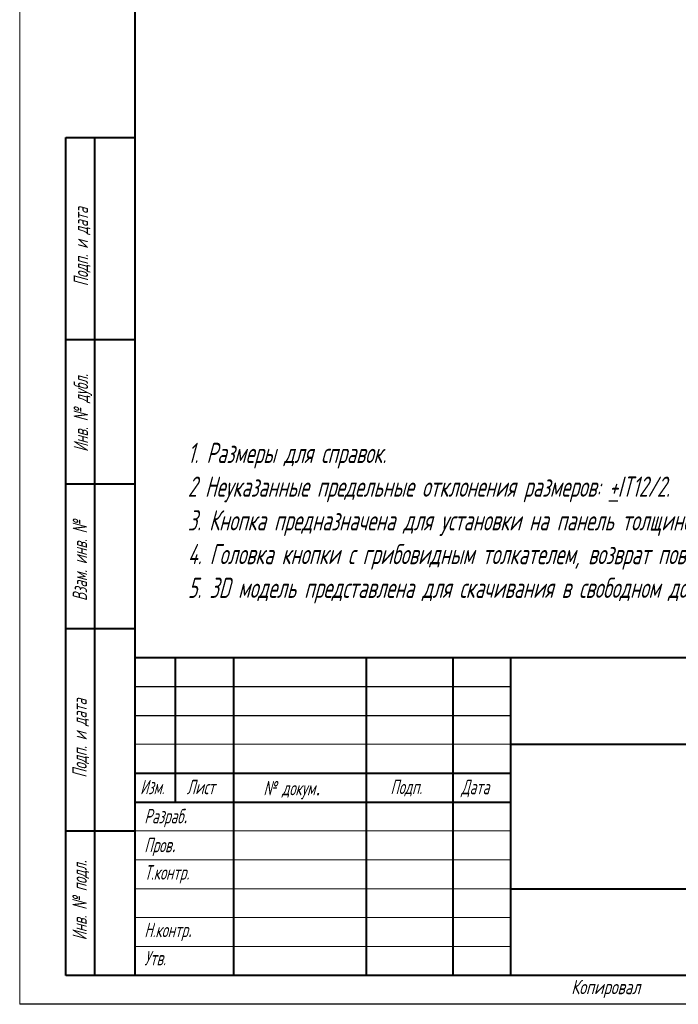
# Model space of a CAD drawing. Header units: millimetres. Extents: x 2381 to 2591, y 1129 to 1426.
# Tile 1 of 8: x 2381 to 2495, y 1129 to 1299. Entities that reach past the tile are written whole.
import ezdxf

# ---------------------------------------------------------------- set-up
doc = ezdxf.new("R2010")
doc.units = ezdxf.units.MM
for name, color, linetype, lineweight in [('text', 7, 'Continuous', 25), ('ФОРМАТ', 7, 'Continuous', 25), ('ФОРМАТ @ 1', 7, 'Continuous', 25)]:
    doc.layers.add(name, color=color, linetype=linetype, lineweight=lineweight)
doc.styles.add('GOST', font='Gost.shx', dxfattribs={"width": 0.8, "oblique": 15, "height": 3.5})

msp = doc.modelspace()

# ---------------------------------------------------------------- linework, layer by layer
at = {"layer": 'ФОРМАТ', "lineweight": 0}
msp.add_line((2380.81, 1425.73), (2380.81, 1128.73), dxfattribs=at)
at = {"layer": 'ФОРМАТ', "lineweight": 40, "ltscale": 5}
for p, q in [((2400.81, 1133.73), (2400.81, 1420.73)), ((2585.81, 1133.73), (2388.81, 1133.73))]:
    msp.add_line(p, q, dxfattribs=at)
at = {"layer": 'ФОРМАТ', "lineweight": 40}
for p, q in [((2388.81, 1133.73), (2388.81, 1278.73)), ((2388.81, 1278.73), (2400.81, 1278.73)), ((2393.81, 1133.73), (2393.81, 1278.73)), ((2400.81, 1243.73), (2388.81, 1243.73)), ((2400.81, 1218.73), (2388.81, 1218.73)), ((2400.81, 1193.73), (2388.81, 1193.73)), ((2400.81, 1188.73), (2585.81, 1188.73)), ((2407.81, 1163.73), (2407.81, 1188.73)), ((2417.81, 1188.73), (2417.81, 1133.73)), ((2440.81, 1188.73), (2440.81, 1133.73)), ((2455.81, 1188.73), (2455.81, 1133.73)), ((2465.81, 1188.73), (2465.81, 1133.73)), ((2465.81, 1173.73), (2585.81, 1173.73)), ((2400.81, 1168.73), (2465.81, 1168.73)), ((2400.81, 1163.73), (2465.81, 1163.73)), ((2388.81, 1158.73), (2400.81, 1158.73)), ((2465.81, 1148.73), (2585.81, 1148.73))]:
    msp.add_line(p, q, dxfattribs=at)
at = {"layer": 'ФОРМАТ'}
for p, q in [((2400.81, 1183.73), (2465.81, 1183.73)), ((2400.81, 1178.73), (2465.81, 1178.73))]:
    msp.add_line(p, q, dxfattribs=at)
at = {"layer": 'ФОРМАТ', "linetype": 'Continuous', "lineweight": 0}
for p, q in [((2400.81, 1173.73), (2465.81, 1173.73)), ((2400.81, 1158.73), (2465.81, 1158.73)), ((2400.81, 1153.73), (2465.81, 1153.73)), ((2400.81, 1148.73), (2465.81, 1148.73)), ((2400.81, 1143.73), (2465.81, 1143.73)), ((2400.81, 1138.73), (2465.81, 1138.73))]:
    msp.add_line(p, q, dxfattribs=at)
at = {"layer": 'ФОРМАТ', "linetype": 'Continuous'}
msp.add_line((2388.81, 1133.73), (2400.81, 1133.73), dxfattribs=at)
at = {"layer": 'ФОРМАТ', "linetype": 'ByBlock', "ltscale": 5}
msp.add_line((2590.81, 1128.73), (2380.81, 1128.73), dxfattribs=at)

# ---------------------------------------------------------------- texts
at = {"layer": 'text', "ltscale": 100, "insert": (2409.92, 1225.89), "char_height": 3.5, "width": 178.5111, "attachment_point": 1, "style": 'GOST'}
msp.add_mtext('1. Размеры для справок.\\P2 Неуказанные предельные отклонения размеров: {\\L+}IT12/2.\\P3. Кнопка предназначена для установки на панель толщиной 1...4 мм.\\P4. Головка кнопки с грибовидным толкателем, возврат поворотом.\\P5. 3D модель представлена для скачивания в свободном доступе на сайте компании "ОВЕН"  в формате *.STEP.', dxfattribs=at)
at = {"layer": 'ФОРМАТ', "char_height": 2.5, "attachment_point": 1, "rotation": 90, "style": 'GOST'}
for s, insert in [('{\\Q15;\\W0.8;Подп. и дата}', (2390.16, 1252.98)), ('Инв. № {\\Fgost_au|c204;дубл.}', (2390.15, 1224.32)), ('Взам. инв. №', (2389.99, 1198.51)), ('{\\Q15;\\W0.8;Подп. и дата}', (2389.93, 1167.93)), ('Инв. № {\\Fgost_au|c204;подл\\W0.965;.}', (2389.93, 1139.8))]:
    msp.add_mtext(s, dxfattribs=dict(at, insert=insert))
at = {"layer": 'ФОРМАТ', "char_height": 2.5, "attachment_point": 1, "style": 'GOST'}
for s, insert in [('{\\Q15;\\W0.784;Изм.}', (2401.67, 1167.58)), ('{\\Q15;\\W0.8;Лист}', (2409.73, 1167.58)), ('{\\Q15;\\W0.8;Подп.}', (2445.01, 1167.6)), ('{\\Q15;\\W0.8;Дата}', (2457.26, 1167.58)), ('{\\Q15;\\W0.8;Разраб\\H1.4x;.}', (2402.39, 1163.54)), ('{\\Q15;\\W0.8;Пров\\H1.4x;.}', (2402.39, 1158.54)), ('{\\Q15;\\W0.8;Т.контр\\W0.965;.}', (2402.39, 1152.8)), ('{\\Q15;\\W0.8;Н.контр\\H1.4x;.}', (2402.39, 1143.84)), ('{\\Q15;\\W0.8;Утв.}', (2402.39, 1137.98)), ('{\\W0.9;Копировал}', (2476.31, 1132.98))]:
    msp.add_mtext(s, dxfattribs=dict(at, insert=insert))
at = {"layer": 'ФОРМАТ @ 1', "insert": (2423.01, 1167.39), "char_height": 2.5, "attachment_point": 1, "style": 'GOST'}
msp.add_mtext('№ докум{\\Fwin_eskd|c204;\\W0.965;.}', dxfattribs=at)

doc.saveas('drawing.dxf')
